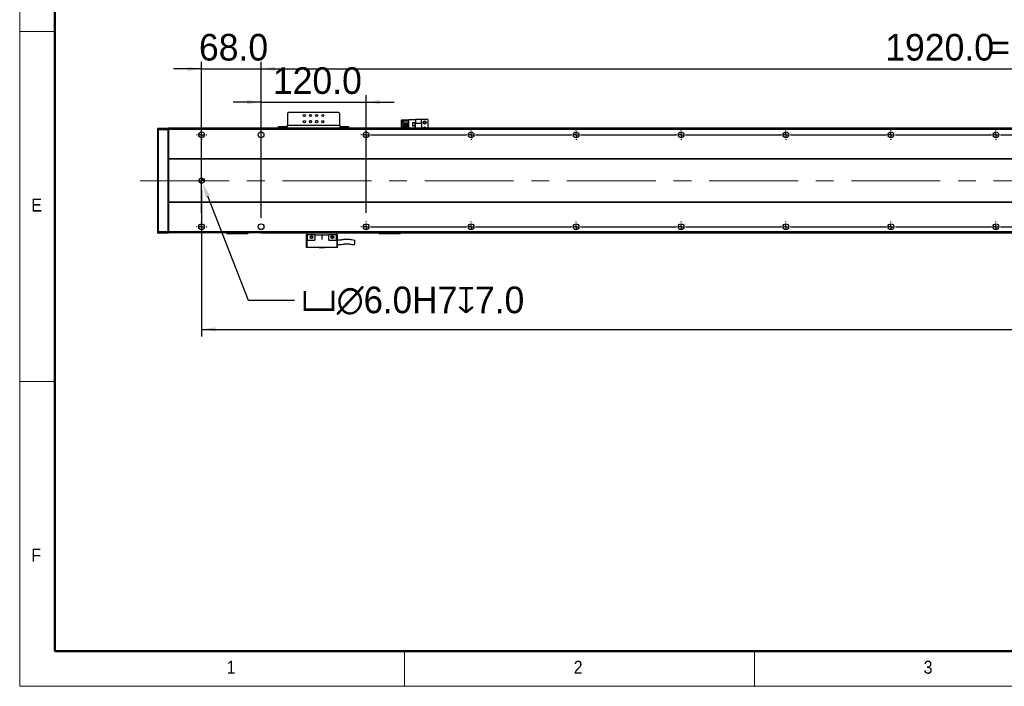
# Model space of a CAD drawing. Header units: millimetres. Extents: x 40 to 3320, y 40 to 2336.
# Tile 1 of 8: x 40 to 1166, y 40 to 801. Entities that reach past the tile are written whole.
import ezdxf

# ---------------------------------------------------------------- set-up
doc = ezdxf.new("R2010")
doc.units = ezdxf.units.MM
doc.header["$LTSCALE"] = 8
doc.header["$PDSIZE"] = -1
doc.linetypes.add('CENTERX2', pattern=[20.32, 12.7, -2.54, 2.54, -2.54])
doc.layers.add('DIMNS', color=7, linetype='Continuous')
doc.styles.add('SLDTEXTSTYLE1', font='Gothic.ttf', dxfattribs={"width": 0.913})
doc.styles.add('SLDTEXTSTYLE8', font='txt')
doc.dimstyles.new('SLDDIMSTYLE0', dxfattribs={"dimtxt": 30.4, "dimasz": 16, "dimexe": 0, "dimexo": 0.0625, "dimgap": 7.6, "dimtad": 2, "dimdec": 1, "dimrnd": 1e-09, "dimzin": 4, "dimdsep": 46, "dimtxsty": 'SLDTEXTSTYLE8', "dimsah": 1, "dimcen": 0.09, "dimadec": 0, "dimazin": 1, "dimtfac": 1, "dimtdec": 1, "dimtofl": 0, "dimtmove": 0, "dimatfit": 3, "dimfxl": 0, "dimfrac": 2, "dimtolj": 1, "dimtzin": 12, "dimarcsym": 0})
doc.dimstyles.new('SLDDIMSTYLE1', dxfattribs={"dimtxt": 30.4, "dimasz": 16, "dimexe": 0, "dimexo": 0.0625, "dimgap": 7.6, "dimtad": 2, "dimdec": 1, "dimrnd": 1e-09, "dimzin": 4, "dimdsep": 46, "dimtxsty": 'SLDTEXTSTYLE8', "dimsah": 1, "dimcen": 0.09, "dimadec": 0, "dimazin": 1, "dimtfac": 1, "dimtdec": 1, "dimtmove": 0, "dimatfit": 0, "dimfxl": 0, "dimfrac": 2, "dimtolj": 1, "dimtzin": 12, "dimarcsym": 0})
doc.dimstyles.new('SLDDIMSTYLE4', dxfattribs={"dimtxt": 30.4, "dimasz": 16, "dimexe": 0, "dimexo": 0.0625, "dimgap": 7.6, "dimtad": 0, "dimtih": 1, "dimtoh": 1, "dimdec": 1, "dimrnd": 1e-09, "dimzin": 4, "dimdsep": 46, "dimtxsty": 'SLDTEXTSTYLE8', "dimsah": 1, "dimcen": 0, "dimadec": 0, "dimazin": 1, "dimtfac": 1, "dimtdec": 1, "dimtofl": 0, "dimtmove": 0, "dimatfit": 3, "dimfxl": 0, "dimfrac": 2, "dimtolj": 1, "dimtzin": 12, "dimarcsym": 0})

# ---------------------------------------------------------------- blocks, each defined once
blk = doc.blocks.new('_D_13')
at = {"layer": 'DIMNS'}
for p, q in [((248, 607.3), (248, 439.7)), ((2304, 601.8), (2304, 439.7)), ((248, 447.7), (2304, 447.7))]:
    blk.add_line(p, q, dxfattribs=at)
for points in [[(248, 447.7), (264, 445.3), (264, 450.1)], [(2304, 447.7), (2288, 450.1), (2288, 445.3)]]:
    blk.add_solid(points, dxfattribs=at)
at = {"layer": 'DIMNS', "insert": (1213.6, 487.6), "char_height": 30.4, "attachment_point": 1, "style": 'SLDTEXTSTYLE8'}
blk.add_mtext('2056.0', dxfattribs=at)
blk = doc.blocks.new('_D_15')
at = {"layer": 'Defpoints', "color": 0}
for p in [(246.9, 620.3), (249, 614.7)]:
    blk.add_point(p, dxfattribs=at)
at = {"layer": 'DIMNS', "color": 0, "lineweight": -2}
for p, q in [((301.4, 480.8), (254.9, 599.8)), ((354.2, 480.8), (301.4, 480.8))]:
    blk.add_line(p, q, dxfattribs=at)
at = {"layer": 'DIMNS', "color": 0}
blk.add_solid([(257.4, 600.8), (252.4, 598.8), (249, 614.7)], dxfattribs=at)
at = {"layer": 'DIMNS', "color": 0, "insert": (361.8, 496.6), "char_height": 30.4, "attachment_point": 1, "style": 'SLDTEXTSTYLE8'}
blk.add_mtext('\\A1;{\\fGDT|b0|i0|c134|p2;v\\fMS PGothic|b0|i0|c128|p34;∅6.0}H7{\\fGDT|b0|i0|c134|p2;x}7.0', dxfattribs=at)
blk = doc.blocks.new('_D_18')
at = {"layer": 'DIMNS'}
for p, q in [((316, 680.2), (316, 753.3)), ((316, 745.3), (2236, 745.3)), ((2236, 680.2), (2236, 753.3))]:
    blk.add_line(p, q, dxfattribs=at)
for points in [[(316, 745.3), (332, 742.9), (332, 747.7)], [(2236, 745.3), (2220, 747.7), (2220, 742.9)]]:
    blk.add_solid(points, dxfattribs=at)
at = {"layer": 'DIMNS', "char_height": 30.4, "attachment_point": 1, "style": 'SLDTEXTSTYLE8'}
for s, insert in [('=16×120.0(PITCH)', (1148.3, 785.2)), ('1920.0', (1029.4, 785.2))]:
    blk.add_mtext(s, dxfattribs=dict(at, insert=insert))
blk = doc.blocks.new('_D_19')
at = {"layer": 'DIMNS'}
for p, q in [((248, 745.3), (216, 745.3)), ((248, 581), (248, 753.3)), ((248, 745.3), (316, 745.3)), ((316, 575.2), (316, 753.3)), ((316, 745.3), (348, 745.3))]:
    blk.add_line(p, q, dxfattribs=at)
for points in [[(248, 745.3), (232, 747.7), (232, 742.9)], [(316, 745.3), (332, 742.9), (332, 747.7)]]:
    blk.add_solid(points, dxfattribs=at)
at = {"layer": 'DIMNS', "insert": (244.9, 785.2), "char_height": 30.4, "attachment_point": 1, "style": 'SLDTEXTSTYLE8'}
blk.add_mtext('68.0', dxfattribs=at)
blk = doc.blocks.new('_D_21')
at = {"layer": 'DIMNS'}
for p, q in [((316, 575.2), (316, 715.3)), ((436, 581), (436, 715.3)), ((316, 707.3), (284, 707.3)), ((316, 707.3), (436, 707.3)), ((436, 707.3), (468, 707.3))]:
    blk.add_line(p, q, dxfattribs=at)
for points in [[(316, 707.3), (300, 709.7), (300, 704.9)], [(436, 707.3), (452, 704.9), (452, 709.7)]]:
    blk.add_solid(points, dxfattribs=at)
at = {"layer": 'DIMNS', "insert": (329.4, 747.1), "char_height": 30.4, "attachment_point": 1, "style": 'SLDTEXTSTYLE8'}
blk.add_mtext('120.0', dxfattribs=at)
blk = doc.blocks.new('SW_CENTERMARKSYMBOL_1')
at = {"layer": 'DIMNS', "color": 0}
for p, q in [((-5.08, 105), (-5.84, 105)), ((0, 105), (-2.54, 105)), ((0, 110.08), (0, 110.84)), ((0, 105), (0, 107.54)), ((0, 105), (0, 102.46)), ((0, 105), (2.54, 105)), ((5.08, 105), (5.84, 105)), ((302.92, 105), (302.16, 105)), ((308, 105), (305.46, 105)), ((308, 110.08), (308, 110.84)), ((308, 105), (308, 107.54)), ((308, 105), (308, 102.46)), ((308, 105), (310.54, 105)), ((313.08, 105), (313.84, 105)), ((0, 99.92), (0, 99.16)), ((308, 99.92), (308, 99.16)), ((-5.08, 0), (-5.84, 0)), ((0, 0), (-2.54, 0)), ((0, 5.08), (0, 5.84)), ((0, 0), (0, 2.54)), ((0, 0), (0, -2.54)), ((0, 0), (2.54, 0)), ((5.08, 0), (5.84, 0)), ((0, -5.08), (0, -5.84))]:
    blk.add_line(p, q, dxfattribs=at)
blk = doc.blocks.new('SW_CENTERMARKSYMBOL_2')
at = {"layer": 'DIMNS', "color": 0}
for p, q in [((-125.08, 0), (-125.84, 0)), ((-120, 0), (-122.54, 0)), ((-120, 0), (-122.54, 0)), ((-120, 5.08), (-120, 5.84)), ((-120, 0), (-120, 2.54)), ((-120, 0), (-120, 2.54)), ((-120, 0), (-120, -2.54)), ((-120, 0), (-117.46, 0)), ((-120, 0), (-120, -2.54)), ((-120, 0), (-117.46, 0)), ((-114.92, 0), (-114.16, 0)), ((-114.92, 0), (-5.08, 0)), ((-5.08, 0), (-5.84, 0)), ((0, 0), (-2.54, 0)), ((0, 0), (-2.54, 0)), ((0, 0), (-2.54, 0)), ((0, 5.08), (0, 5.84)), ((0, 0), (0, 2.54)), ((0, 0), (0, 2.54)), ((0, 0), (0, 2.54)), ((0, 0), (0, -2.54)), ((0, 0), (2.54, 0)), ((0, 0), (0, -2.54)), ((0, 0), (2.54, 0)), ((0, 0), (0, -2.54)), ((0, 0), (2.54, 0)), ((5.08, 0), (5.84, 0)), ((5.08, 0), (114.92, 0)), ((114.92, 0), (114.16, 0)), ((120, 0), (117.46, 0)), ((120, 0), (117.46, 0)), ((120, 0), (117.46, 0)), ((120, 0), (117.46, 0)), ((120, 5.08), (120, 5.84)), ((120, 0), (120, 2.54)), ((120, 0), (120, 2.54)), ((120, 0), (120, 2.54)), ((120, 0), (120, 2.54)), ((120, 0), (120, -2.54)), ((120, 0), (122.54, 0)), ((120, 0), (120, -2.54)), ((120, 0), (122.54, 0)), ((120, 0), (120, -2.54)), ((120, 0), (122.54, 0)), ((120, 0), (120, -2.54)), ((120, 0), (122.54, 0)), ((125.08, 0), (125.84, 0)), ((125.08, 0), (234.92, 0)), ((234.92, 0), (234.16, 0)), ((240, 0), (237.46, 0)), ((240, 0), (237.46, 0)), ((240, 0), (237.46, 0)), ((240, 0), (237.46, 0)), ((240, 0), (237.46, 0)), ((240, 5.08), (240, 5.84)), ((240, 0), (240, 2.54)), ((240, 0), (240, 2.54)), ((240, 0), (240, 2.54)), ((240, 0), (240, 2.54)), ((240, 0), (240, 2.54)), ((240, 0), (240, -2.54)), ((240, 0), (242.54, 0)), ((240, 0), (240, -2.54)), ((240, 0), (242.54, 0)), ((240, 0), (240, -2.54)), ((240, 0), (242.54, 0)), ((240, 0), (240, -2.54)), ((240, 0), (242.54, 0)), ((240, 0), (240, -2.54)), ((240, 0), (242.54, 0)), ((245.08, 0), (245.84, 0)), ((245.08, 0), (354.92, 0)), ((354.92, 0), (354.16, 0)), ((360, 0), (357.46, 0)), ((360, 0), (357.46, 0)), ((360, 0), (357.46, 0)), ((360, 0), (357.46, 0)), ((360, 0), (357.46, 0)), ((360, 0), (357.46, 0)), ((360, 5.08), (360, 5.84)), ((360, 0), (360, 2.54)), ((360, 0), (360, 2.54)), ((360, 0), (360, 2.54)), ((360, 0), (360, 2.54)), ((360, 0), (360, 2.54)), ((360, 0), (360, 2.54)), ((360, 0), (360, -2.54)), ((360, 0), (362.54, 0)), ((360, 0), (360, -2.54)), ((360, 0), (362.54, 0)), ((360, 0), (360, -2.54)), ((360, 0), (362.54, 0)), ((360, 0), (360, -2.54)), ((360, 0), (362.54, 0)), ((360, 0), (360, -2.54)), ((360, 0), (362.54, 0)), ((360, 0), (360, -2.54)), ((360, 0), (362.54, 0)), ((365.08, 0), (365.84, 0)), ((365.08, 0), (474.92, 0)), ((474.92, 0), (474.16, 0)), ((480, 0), (477.46, 0)), ((480, 0), (477.46, 0)), ((480, 0), (477.46, 0)), ((480, 0), (477.46, 0)), ((480, 0), (477.46, 0)), ((480, 0), (477.46, 0)), ((480, 0), (477.46, 0)), ((480, 5.08), (480, 5.84)), ((480, 0), (480, 2.54)), ((480, 0), (480, 2.54)), ((480, 0), (480, 2.54)), ((480, 0), (480, 2.54)), ((480, 0), (480, 2.54)), ((480, 0), (480, 2.54)), ((480, 0), (480, 2.54)), ((480, 0), (480, -2.54)), ((480, 0), (482.54, 0)), ((480, 0), (480, -2.54)), ((480, 0), (482.54, 0)), ((480, 0), (480, -2.54)), ((480, 0), (482.54, 0)), ((480, 0), (480, -2.54)), ((480, 0), (482.54, 0)), ((480, 0), (480, -2.54)), ((480, 0), (482.54, 0)), ((480, 0), (480, -2.54)), ((480, 0), (482.54, 0)), ((480, 0), (480, -2.54)), ((480, 0), (482.54, 0)), ((485.08, 0), (485.84, 0)), ((485.08, 0), (594.92, 0)), ((594.92, 0), (594.16, 0)), ((600, 0), (597.46, 0)), ((600, 0), (597.46, 0)), ((600, 0), (597.46, 0)), ((600, 0), (597.46, 0)), ((600, 0), (597.46, 0)), ((600, 0), (597.46, 0)), ((600, 0), (597.46, 0)), ((600, 0), (597.46, 0)), ((600, 5.08), (600, 5.84)), ((600, 0), (600, 2.54)), ((600, 0), (600, 2.54)), ((600, 0), (600, 2.54)), ((600, 0), (600, 2.54)), ((600, 0), (600, 2.54)), ((600, 0), (600, 2.54)), ((600, 0), (600, 2.54)), ((600, 0), (600, 2.54)), ((600, 0), (600, -2.54)), ((600, 0), (602.54, 0)), ((600, 0), (600, -2.54)), ((600, 0), (602.54, 0)), ((600, 0), (600, -2.54)), ((600, 0), (602.54, 0)), ((600, 0), (600, -2.54)), ((600, 0), (602.54, 0)), ((600, 0), (600, -2.54)), ((600, 0), (602.54, 0)), ((600, 0), (600, -2.54)), ((600, 0), (602.54, 0)), ((600, 0), (600, -2.54)), ((600, 0), (602.54, 0)), ((600, 0), (600, -2.54)), ((600, 0), (602.54, 0)), ((605.08, 0), (605.84, 0)), ((605.08, 0), (714.92, 0)), ((-120, -5.08), (-120, -5.84)), ((0, -5.08), (0, -5.84)), ((120, -5.08), (120, -5.84)), ((240, -5.08), (240, -5.84)), ((360, -5.08), (360, -5.84)), ((480, -5.08), (480, -5.84)), ((600, -5.08), (600, -5.84))]:
    blk.add_line(p, q, dxfattribs=at)
blk = doc.blocks.new('SW_CENTERMARKSYMBOL_3')
at = {"layer": 'DIMNS', "color": 0}
for p, q in [((-245.08, 0), (-245.84, 0)), ((-240, 0), (-242.54, 0)), ((-240, 0), (-242.54, 0)), ((-240, 5.08), (-240, 5.84)), ((-240, 0), (-240, 2.54)), ((-240, 0), (-240, 2.54)), ((-240, 0), (-240, -2.54)), ((-240, 0), (-237.46, 0)), ((-240, 0), (-240, -2.54)), ((-240, 0), (-237.46, 0)), ((-234.92, 0), (-234.16, 0)), ((-234.92, 0), (-125.08, 0)), ((-125.08, 0), (-125.84, 0)), ((-120, 0), (-122.54, 0)), ((-120, 0), (-122.54, 0)), ((-120, 0), (-122.54, 0)), ((-120, 5.08), (-120, 5.84)), ((-120, 0), (-120, 2.54)), ((-120, 0), (-120, 2.54)), ((-120, 0), (-120, 2.54)), ((-120, 0), (-120, -2.54)), ((-120, 0), (-117.46, 0)), ((-120, 0), (-120, -2.54)), ((-120, 0), (-117.46, 0)), ((-120, 0), (-120, -2.54)), ((-120, 0), (-117.46, 0)), ((-114.92, 0), (-114.16, 0)), ((-114.92, 0), (-5.08, 0)), ((-5.08, 0), (-5.84, 0)), ((0, 0), (-2.54, 0)), ((0, 0), (-2.54, 0)), ((0, 0), (-2.54, 0)), ((0, 0), (-2.54, 0)), ((0, 5.08), (0, 5.84)), ((0, 0), (0, 2.54)), ((0, 0), (0, 2.54)), ((0, 0), (0, 2.54)), ((0, 0), (0, 2.54)), ((0, 0), (0, -2.54)), ((0, 0), (2.54, 0)), ((0, 0), (0, -2.54)), ((0, 0), (2.54, 0)), ((0, 0), (0, -2.54)), ((0, 0), (2.54, 0)), ((0, 0), (0, -2.54)), ((0, 0), (2.54, 0)), ((5.08, 0), (5.84, 0)), ((5.08, 0), (114.92, 0)), ((114.92, 0), (114.16, 0)), ((120, 0), (117.46, 0)), ((120, 0), (117.46, 0)), ((120, 0), (117.46, 0)), ((120, 0), (117.46, 0)), ((120, 0), (117.46, 0)), ((120, 5.08), (120, 5.84)), ((120, 0), (120, 2.54)), ((120, 0), (120, 2.54)), ((120, 0), (120, 2.54)), ((120, 0), (120, 2.54)), ((120, 0), (120, 2.54)), ((120, 0), (120, -2.54)), ((120, 0), (122.54, 0)), ((120, 0), (120, -2.54)), ((120, 0), (122.54, 0)), ((120, 0), (120, -2.54)), ((120, 0), (122.54, 0)), ((120, 0), (120, -2.54)), ((120, 0), (122.54, 0)), ((120, 0), (120, -2.54)), ((120, 0), (122.54, 0)), ((125.08, 0), (125.84, 0)), ((125.08, 0), (234.92, 0)), ((234.92, 0), (234.16, 0)), ((240, 0), (237.46, 0)), ((240, 0), (237.46, 0)), ((240, 0), (237.46, 0)), ((240, 0), (237.46, 0)), ((240, 0), (237.46, 0)), ((240, 0), (237.46, 0)), ((240, 5.08), (240, 5.84)), ((240, 0), (240, 2.54)), ((240, 0), (240, 2.54)), ((240, 0), (240, 2.54)), ((240, 0), (240, 2.54)), ((240, 0), (240, 2.54)), ((240, 0), (240, 2.54)), ((240, 0), (240, -2.54)), ((240, 0), (242.54, 0)), ((240, 0), (240, -2.54)), ((240, 0), (242.54, 0)), ((240, 0), (240, -2.54)), ((240, 0), (242.54, 0)), ((240, 0), (240, -2.54)), ((240, 0), (242.54, 0)), ((240, 0), (240, -2.54)), ((240, 0), (242.54, 0)), ((240, 0), (240, -2.54)), ((240, 0), (242.54, 0)), ((245.08, 0), (245.84, 0)), ((245.08, 0), (354.92, 0)), ((354.92, 0), (354.16, 0)), ((360, 0), (357.46, 0)), ((360, 0), (357.46, 0)), ((360, 0), (357.46, 0)), ((360, 0), (357.46, 0)), ((360, 0), (357.46, 0)), ((360, 0), (357.46, 0)), ((360, 0), (357.46, 0)), ((360, 5.08), (360, 5.84)), ((360, 0), (360, 2.54)), ((360, 0), (360, 2.54)), ((360, 0), (360, 2.54)), ((360, 0), (360, 2.54)), ((360, 0), (360, 2.54)), ((360, 0), (360, 2.54)), ((360, 0), (360, 2.54)), ((360, 0), (360, -2.54)), ((360, 0), (362.54, 0)), ((360, 0), (360, -2.54)), ((360, 0), (362.54, 0)), ((360, 0), (360, -2.54)), ((360, 0), (362.54, 0)), ((360, 0), (360, -2.54)), ((360, 0), (362.54, 0)), ((360, 0), (360, -2.54)), ((360, 0), (362.54, 0)), ((360, 0), (360, -2.54)), ((360, 0), (362.54, 0)), ((360, 0), (360, -2.54)), ((360, 0), (362.54, 0)), ((365.08, 0), (365.84, 0)), ((365.08, 0), (474.92, 0)), ((474.92, 0), (474.16, 0)), ((480, 0), (477.46, 0)), ((480, 0), (477.46, 0)), ((480, 0), (477.46, 0)), ((480, 0), (477.46, 0)), ((480, 0), (477.46, 0)), ((480, 0), (477.46, 0)), ((480, 0), (477.46, 0)), ((480, 0), (477.46, 0)), ((480, 5.08), (480, 5.84)), ((480, 0), (480, 2.54)), ((480, 0), (480, 2.54)), ((480, 0), (480, 2.54)), ((480, 0), (480, 2.54)), ((480, 0), (480, 2.54)), ((480, 0), (480, 2.54)), ((480, 0), (480, 2.54)), ((480, 0), (480, 2.54)), ((480, 0), (480, -2.54)), ((480, 0), (482.54, 0)), ((480, 0), (480, -2.54)), ((480, 0), (482.54, 0)), ((480, 0), (480, -2.54)), ((480, 0), (482.54, 0)), ((480, 0), (480, -2.54)), ((480, 0), (482.54, 0)), ((480, 0), (480, -2.54)), ((480, 0), (482.54, 0)), ((480, 0), (480, -2.54)), ((480, 0), (482.54, 0)), ((480, 0), (480, -2.54)), ((480, 0), (482.54, 0)), ((480, 0), (480, -2.54)), ((480, 0), (482.54, 0)), ((485.08, 0), (485.84, 0)), ((485.08, 0), (594.92, 0)), ((-240, -5.08), (-240, -5.84)), ((-120, -5.08), (-120, -5.84)), ((0, -5.08), (0, -5.84)), ((120, -5.08), (120, -5.84)), ((240, -5.08), (240, -5.84)), ((360, -5.08), (360, -5.84)), ((480, -5.08), (480, -5.84))]:
    blk.add_line(p, q, dxfattribs=at)
blk = doc.blocks.new('SW_DOWELSYMBOL_0')
at = {"linetype": 'Continuous', "lineweight": 18}
h = blk.add_hatch(color=0, dxfattribs=at)
edge = h.paths.add_edge_path(flags=0)
edge.add_arc((0, 0), 3, 180, 270)
edge.add_line((0, -3), (0, 0))
edge.add_line((0, 0), (-3, 0))
h = blk.add_hatch(color=0, dxfattribs=at)
edge = h.paths.add_edge_path(flags=0)
edge.add_arc((0, 0), 3, 0, 90)
edge.add_line((0, 3), (0, 0))
edge.add_line((0, 0), (3, 0))
at = {"layer": 'DIMNS', "color": 0}
blk.add_circle((0, 0), 3, dxfattribs=at)

msp = doc.modelspace()

# ---------------------------------------------------------------- linework, layer by layer
at = {"color": 7, "linetype": 'Continuous', "lineweight": 18}
for p, q in [((40, 2336), (40, 40)), ((80, 2296), (80, 80)), ((40, 788), (80, 788)), ((80, 388), (40, 388)), ((80, 80), (3280, 80)), ((480, 40), (480, 80)), ((880, 80), (880, 40)), ((984, 80), (3280, 80)), ((40, 40), (3320, 40))]:
    msp.add_line(p, q, dxfattribs=at)
at = {"color": 7, "linetype": 'Continuous', "lineweight": 50}
for p, q in [((80, 2296), (80, 80)), ((80, 80), (3280, 80))]:
    msp.add_line(p, q, dxfattribs=at)
at = {"color": 7, "linetype": 'Continuous', "lineweight": 25}
for p, q in [((346.95, 695.3), (345.95, 694.3)), ((345.95, 694.3), (345.95, 680.5)), ((404.95, 695.3), (346.95, 695.3)), ((405.95, 694.3), (404.95, 695.3)), ((405.95, 680.5), (405.95, 694.3)), ((476.75, 687), (476.45, 686.7)), ((476.75, 686.7), (476.45, 686.7)), ((476.45, 677.5), (476.45, 686.7)), ((476.75, 687), (476.88, 687)), ((476.88, 687), (476.75, 686.7)), ((481.15, 686.7), (476.75, 686.7)), ((476.75, 686.7), (476.75, 677.5)), ((476.88, 687), (481.15, 687)), ((481.15, 687), (484.95, 687)), ((481.15, 686.06), (481.15, 687)), ((484.95, 677.5), (484.95, 687.3)), ((484.95, 687.3), (492.5, 687.3)), ((499.45, 687.3), (492.5, 687.3)), ((492.5, 687.3), (492.5, 683)), ((499.45, 683), (499.45, 687.3)), ((506.45, 687.3), (499.45, 687.3)), ((506.45, 687.3), (506.45, 677.5)), ((197.95, 677.2), (198.25, 677.5)), ((197.95, 675.38), (197.95, 677.2)), ((197.95, 675.38), (198.25, 675.5)), ((197.95, 559.63), (197.95, 675.38)), ((198.25, 677.5), (198.25, 675.5)), ((198.25, 677.5), (209.65, 677.5)), ((198.25, 675.5), (198.25, 559.5)), ((209.65, 675.5), (198.25, 675.5)), ((209.65, 675.5), (209.65, 677.5)), ((209.95, 677.2), (209.65, 677.5)), ((209.65, 559.5), (209.65, 675.5)), ((209.95, 675.38), (209.65, 675.5)), ((2341.95, 677.5), (209.95, 677.5)), ((209.95, 677.5), (209.95, 677.2)), ((209.95, 677.2), (209.95, 677)), ((2341.95, 677), (209.95, 677)), ((209.95, 677), (209.95, 676)), ((2341.95, 676), (209.95, 676)), ((209.95, 676), (209.95, 642.5)), ((335.95, 677.5), (335.95, 679.5)), ((335.95, 679.5), (336.95, 679.5)), ((336.95, 679.5), (336.95, 677.5)), ((336.95, 679.5), (344.95, 679.5)), ((344.95, 679.5), (344.95, 677.5)), ((345.95, 679.5), (344.95, 679.5)), ((405.95, 680.5), (345.95, 680.5)), ((345.95, 677.5), (345.95, 680.5)), ((405.95, 680.5), (405.95, 677.5)), ((406.95, 679.5), (405.95, 679.5)), ((406.95, 679.5), (406.95, 677.5)), ((406.95, 679.5), (414.95, 679.5)), ((414.95, 677.5), (414.95, 679.5)), ((414.95, 679.5), (415.95, 679.5)), ((415.95, 679.5), (415.95, 677.5)), ((478.75, 683.56), (478.75, 686.06)), ((478.75, 686.06), (484.95, 686.06)), ((478.75, 683.56), (484.95, 683.56)), ((478.75, 681.02), (478.75, 682.52)), ((478.75, 682.52), (484.95, 682.52)), ((478.75, 681.02), (484.95, 681.02)), ((478.75, 679.98), (484.95, 679.98)), ((478.75, 678.48), (478.75, 679.98)), ((478.75, 678.48), (484.95, 678.48)), ((481.15, 682.52), (481.15, 683.56)), ((481.15, 679.98), (481.15, 681.02)), ((481.15, 677.5), (481.15, 678.48)), ((492.25, 683.6), (489.05, 683.6)), ((489.05, 683.6), (489.05, 680.4)), ((489.05, 680.4), (492.25, 680.4)), ((492.15, 683.5), (489.15, 683.5)), ((489.15, 683.5), (489.15, 680.5)), ((489.15, 680.5), (492.15, 680.5)), ((492.15, 680.5), (492.15, 683.5)), ((492.25, 680.4), (492.25, 683.6)), ((499.45, 683), (492.5, 683)), ((492.5, 678), (492.5, 683)), ((492.5, 678), (499.45, 678)), ((492.5, 678), (492.5, 677.5)), ((499.45, 683), (499.45, 678)), ((499.45, 677.5), (499.45, 678)), ((2341.95, 642.5), (209.95, 642.5)), ((209.95, 642.5), (209.95, 642)), ((2341.95, 642), (209.95, 642)), ((209.95, 642), (209.95, 593)), ((2341.95, 593), (209.95, 593)), ((209.95, 593), (209.95, 592.5)), ((2341.95, 592.5), (209.95, 592.5)), ((209.95, 592.5), (209.95, 559)), ((197.95, 557.8), (197.95, 559.63)), ((197.95, 559.63), (198.25, 559.5)), ((197.95, 557.8), (198.25, 557.5)), ((198.25, 559.5), (198.25, 557.5)), ((198.25, 559.5), (209.65, 559.5)), ((209.65, 557.5), (198.25, 557.5)), ((209.95, 559.63), (209.65, 559.5)), ((209.65, 557.5), (209.65, 559.5)), ((209.95, 557.8), (209.65, 557.5)), ((2341.95, 559), (209.95, 559)), ((209.95, 559), (209.95, 558)), ((209.95, 558), (209.95, 557.8)), ((2341.95, 558), (209.95, 558)), ((276.95, 557.3), (276.95, 558)), ((276.95, 557.3), (277.25, 557)), ((276.95, 557.3), (277.95, 557.3)), ((278.08, 557), (277.25, 557)), ((277.95, 558), (277.95, 557.3)), ((278.08, 557), (277.95, 557.3)), ((277.95, 557.3), (299.95, 557.3)), ((299.83, 557), (278.08, 557)), ((299.83, 557), (299.95, 557.3)), ((300.65, 557), (299.83, 557)), ((299.95, 557.3), (299.95, 558)), ((299.95, 557.3), (300.95, 557.3)), ((300.65, 557), (300.95, 557.3)), ((300.95, 558), (300.95, 557.3)), ((315.95, 558), (315.95, 557.9)), ((2235.95, 557.9), (315.95, 557.9)), ((315.95, 557.7), (315.95, 557.9)), ((2235.95, 557.7), (315.95, 557.7)), ((367.45, 555.6), (367.45, 541.2)), ((368.65, 555.6), (367.45, 555.6)), ((368.45, 555.6), (368.45, 557.7)), ((368.65, 555.6), (368.65, 549.6)), ((377.45, 555.6), (368.65, 555.6)), ((377.45, 555.6), (377.45, 549.6)), ((377.45, 555.6), (385.2, 555.6)), ((385.7, 555.6), (385.2, 555.6)), ((385.2, 555.6), (385.2, 550.85)), ((385.7, 555.6), (393.45, 555.6)), ((385.7, 550.85), (385.7, 555.6)), ((393.45, 549.6), (393.45, 555.6)), ((402.25, 555.6), (393.45, 555.6)), ((396.83, 554.06), (397, 554.15)), ((398.46, 553.65), (398.59, 553.25)), ((402.25, 549.6), (402.25, 555.6)), ((403.45, 555.6), (402.25, 555.6)), ((402.45, 555.6), (402.45, 557.7)), ((403.45, 541.2), (403.45, 555.6)), ((450.95, 557.3), (450.95, 557.7)), ((450.95, 557.3), (451.25, 557)), ((450.95, 557.3), (451.95, 557.3)), ((452.08, 557), (451.25, 557)), ((451.95, 557.7), (451.95, 557.3)), ((452.08, 557), (451.95, 557.3)), ((451.95, 557.3), (473.95, 557.3)), ((473.83, 557), (452.08, 557)), ((473.83, 557), (473.95, 557.3)), ((474.65, 557), (473.83, 557)), ((473.95, 557.3), (473.95, 557.7)), ((473.95, 557.3), (474.95, 557.3)), ((474.65, 557), (474.95, 557.3)), ((474.95, 557.7), (474.95, 557.3)), ((368.45, 541.2), (367.45, 541.2)), ((368.65, 549.6), (368.45, 549.6)), ((368.45, 541.2), (368.45, 549.6)), ((402.45, 541.2), (368.45, 541.2)), ((368.65, 549.6), (377.45, 549.6)), ((382.45, 541.2), (382.45, 541)), ((383.14, 541), (382.45, 541)), ((388.45, 541), (383.14, 541)), ((388.45, 541), (388.45, 541.2)), ((393.45, 549.6), (402.25, 549.6)), ((402.45, 549.6), (402.25, 549.6)), ((402.45, 549.6), (402.45, 541.2)), ((403.45, 541.2), (402.45, 541.2))]:
    msp.add_line(p, q, dxfattribs=at)
at = {"color": 8, "linetype": 'Continuous', "lineweight": 25}
for p, q in [((373.2, 686), (371.7, 686)), ((380.2, 686), (378.7, 686))]:
    msp.add_line(p, q, dxfattribs=at)
at = {"color": 7, "linetype": 'Continuous', "lineweight": 25}
for centre, radius in [((365.45, 692), 1.25), ((372.45, 692), 1.25), ((379.45, 692), 1.25), ((386.45, 692), 1.25), ((365.45, 685), 1.25), ((372.45, 685), 1.25), ((379.45, 685), 1.25), ((386.45, 685), 1.25), ((502.95, 684), 1.75), ((502.95, 684), 1.25), ((247.95, 670), 3.3), ((315.95, 670), 3.3), ((435.95, 670), 3.3), ((555.95, 670), 3.3), ((675.95, 670), 3.3), ((795.95, 670), 3.3), ((915.95, 670), 3.3), ((1035.95, 670), 3.3), ((1155.95, 670), 3.3), ((247.95, 617.5), 3), ((247.95, 565), 3.3), ((315.95, 565), 3.3), ((435.95, 565), 3.3), ((555.95, 565), 3.3), ((675.95, 565), 3.3), ((795.95, 565), 3.3), ((915.95, 565), 3.3), ((1035.95, 565), 3.3), ((1155.95, 565), 3.3), ((373.45, 553.1), 1.6), ((397.45, 553.1), 1.6)]:
    msp.add_circle(centre, radius, dxfattribs=at)
for centre, radius, start, end in [((502.95, 677), 1.75, 16.60155, 163.39845), ((502.95, 677), 1.25, 23.57818, 156.42182), ((385.45, 550.85), 0.25, 180, 0)]:
    msp.add_arc(centre, radius, start, end, dxfattribs=at)
for points, knots in [([(374.59, 553.25), (374.61, 553.12), (374.65, 552.86), (374.54, 552.47), (374.32, 552.13), (373.99, 551.86), (373.57, 551.71), (373.11, 551.7), (372.68, 551.83), (372.44, 552.02), (372.34, 552.1)], [0, 0, 0, 0, 0.1147383, 0.2305913, 0.3509302, 0.4758294, 0.6054563, 0.7394041, 0.8775486, 1, 1, 1, 1]), ([(373.43, 554.4), (373.58, 554.38), (373.86, 554.32), (374.21, 554.07), (374.39, 553.82), (374.45, 553.67), (374.46, 553.65)], [0, 0, 0, 0, 0.322314, 0.6432049, 0.9518431, 1, 1, 1, 1]), ([(397.45, 554.25), (397.34, 554.24), (397.1, 554.22), (396.79, 554.06), (396.53, 553.82), (396.36, 553.52), (396.29, 553.17), (396.32, 552.82), (396.46, 552.5), (396.68, 552.23), (396.98, 552.04), (397.32, 551.94), (397.67, 551.96), (398, 552.07), (398.28, 552.28), (398.49, 552.57), (398.61, 552.9), (398.6, 553.13), (398.59, 553.25)], [0, 0, 0, 0, 0.0624977, 0.1249977, 0.1874971, 0.2499975, 0.3124965, 0.3749961, 0.437497, 0.4999958, 0.5624974, 0.6249935, 0.6874945, 0.749999, 0.8124965, 0.8749973, 0.9374985, 1, 1, 1, 1]), ([(398.59, 553.25), (398.61, 553.12), (398.65, 552.86), (398.54, 552.47), (398.32, 552.13), (397.99, 551.86), (397.57, 551.71), (397.11, 551.7), (396.68, 551.83), (396.44, 552.02), (396.34, 552.1)], [0, 0, 0, 0, 0.11473837, 0.23059298, 0.35092638, 0.47582492, 0.60545114, 0.73939824, 0.87754195, 1, 1, 1, 1]), ([(396.83, 554.06), (396.9, 554.11), (396.96, 554.16), (397.04, 554.18), (397.05, 554.18)], [0, 0, 0, 0, 0.9629327, 1, 1, 1, 1]), ([(397.43, 554.4), (397.58, 554.38), (397.86, 554.32), (398.21, 554.07), (398.39, 553.82), (398.45, 553.67), (398.46, 553.65)], [0, 0, 0, 0, 0.3223122, 0.6432198, 0.9518434, 1, 1, 1, 1]), ([(422.76, 549.4), (421.79, 549.55), (419.98, 549.84), (417.52, 550.22), (415.46, 550.39), (413.6, 550.43), (411.57, 550.35), (409.74, 550.14), (408.23, 549.93), (407.22, 549.77), (406.18, 549.62), (405.11, 549.5), (404.2, 549.43), (403.65, 549.46), (403.45, 549.47)], [0, 0, 0, 0, 0.155774, 0.2907859, 0.3967682, 0.4749902, 0.5735898, 0.7047464, 0.7546895, 0.8070875, 0.8612087, 0.9159541, 0.9704068, 1, 1, 1, 1]), ([(403.45, 544.49), (403.69, 544.48), (404.41, 544.45), (405.55, 544.54), (407.23, 544.73), (408.93, 545), (410.61, 545.23), (412.06, 545.38), (413.74, 545.46), (415.65, 545.4), (417.69, 545.18), (419.8, 544.82), (421.35, 544.58), (422.19, 544.45)], [0, 0, 0, 0, 0.0368682, 0.1125397, 0.1785183, 0.3028051, 0.3842704, 0.4445292, 0.5302865, 0.6473384, 0.744746, 0.8603545, 1, 1, 1, 1]), ([(422.2, 544.5), (422.23, 544.48), (422.33, 544.44), (422.52, 544.71), (422.74, 545.21), (422.93, 545.9), (423.07, 546.71), (423.14, 547.55), (423.15, 548.33), (423.08, 548.95), (422.94, 549.33), (422.82, 549.37), (422.76, 549.38)], [0, 0, 0, 0, 0.0574058, 0.1630257, 0.2664661, 0.3699772, 0.4747879, 0.5815847, 0.6902316, 0.7997757, 0.9088172, 1, 1, 1, 1])]:
    msp.add_open_spline(points, degree=3, knots=knots, dxfattribs=at)
at = {"layer": 'DIMNS', "linetype": 'CENTERX2', "lineweight": 18}
msp.add_line((2392.75, 617.5), (159.15, 617.5), dxfattribs=at)

# ---------------------------------------------------------------- block references
at = {"layer": 'DIMNS'}
for name, p in [('SW_CENTERMARKSYMBOL_1', (247.95, 565)), ('SW_CENTERMARKSYMBOL_3', (675.95, 670)), ('SW_DOWELSYMBOL_0', (247.95, 617.5)), ('SW_CENTERMARKSYMBOL_2', (555.95, 565))]:
    msp.add_blockref(name, p, dxfattribs=at)

# ---------------------------------------------------------------- texts
at = {"color": 7, "linetype": 'Continuous', "lineweight": 0, "char_height": 14.82, "attachment_point": 1, "style": 'SLDTEXTSTYLE1'}
for s, insert in [('E', (53.33, 597.17)), ('F', (53.33, 197.17)), ('1', (276.67, 69.17)), ('2', (673.33, 69.17)), ('3', (1073.33, 69.17))]:
    msp.add_mtext(s, dxfattribs=dict(at, insert=insert))

# ---------------------------------------------------------------- dimensions: what is measured, and where the dimension line sits
at = {"layer": 'DIMNS'}
dim = msp.add_linear_dim(base=(2235.95, 745.29), p1=(315.95, 670), p2=(2235.95, 670), text='<>=16×120.0(PITCH)', dimstyle='SLDDIMSTYLE0', dxfattribs=at)
dim.commit()
dim.dimension.update_dxf_attribs({"geometry": '_D_18', "text_midpoint": (1254.21, 745.29), "dimtype": 160})
for base, p1, p2, dimstyle, picture, middle in [((315.95, 745.29), (247.95, 570.84), (315.95, 565), 'SLDDIMSTYLE1', '_D_19', (282.39, 745.29)), ((435.95, 707.26), (315.95, 565), (435.95, 570.84), 'SLDDIMSTYLE1', '_D_21', (377.86, 707.26)), ((2303.95, 447.69), (247.95, 617.5), (2303.95, 611.96), 'SLDDIMSTYLE0', '_D_13', (1273.04, 447.69))]:
    dim = msp.add_linear_dim(base=base, p1=p1, p2=p2, dimstyle=dimstyle, dxfattribs=at)
    dim.commit()
    dim.dimension.update_dxf_attribs({"geometry": picture, "text_midpoint": middle, "dimtype": 160})
dim = msp.add_diameter_dim_2p(p1=(246.86, 620.3), p2=(249.04, 614.71), text='{\\fGDT|b0|i0|c134|p2;v\\fMS PGothic|b0|i0|c128|p34;<>}H7{\\fGDT|b0|i0|c134|p2;x}7.0', dimstyle='SLDDIMSTYLE4', dxfattribs=at)
dim.commit()
dim.dimension.update_dxf_attribs({"geometry": '_D_15', "text_midpoint": (505.09, 480.83), "dimtype": 163})

doc.saveas('drawing.dxf')
